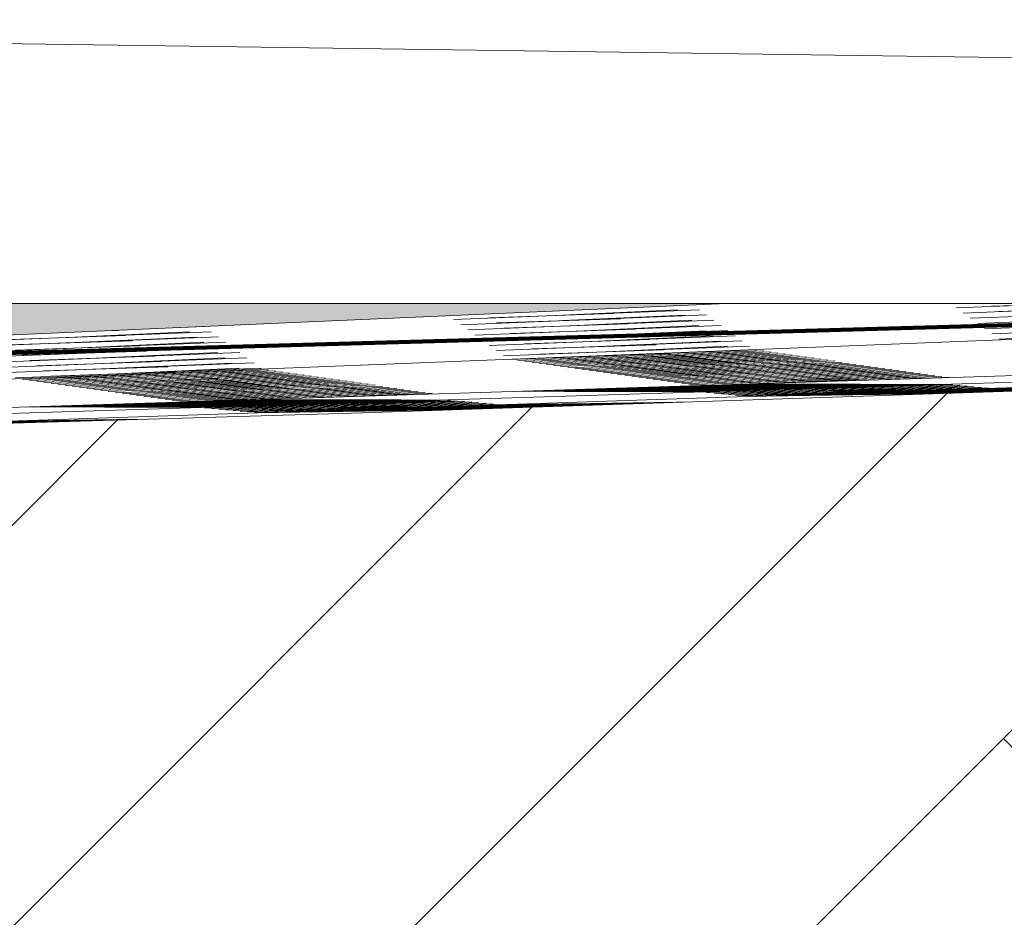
# Model space of a CAD drawing. Header units: metres. Extents: x -52 to 321, y -8 to 26.
# Tile 166 of 256: x 282.502 to 282.849, y -0.419 to -0.103. Entities that reach past the tile are written whole.
import ezdxf

# ---------------------------------------------------------------- set-up
doc = ezdxf.new("R2010")
doc.units = ezdxf.units.M
doc.header["$MEASUREMENT"] = 0
for name, color, linetype in [('10 Stützmauer', 7, 'Continuous'), ('60 Auffüllung gesamt', 7, 'Continuous'), ('60 Gelände 2D Übersicht', 7, 'Continuous')]:
    doc.layers.add(name, color=color, linetype=linetype)

msp = doc.modelspace()

# ---------------------------------------------------------------- hatches: boundary and pattern name
at = {"layer": '60 Auffüllung gesamt', "linetype": 'Continuous', "lineweight": 18, "true_color": 0xffa8a8}
h = msp.add_hatch(dxfattribs=at)
h.set_pattern_fill('Boden__gewachsen_0002', color=21, style=0, pattern_type=2)
h.set_pattern_definition([(45, (33626.11544, -0.00275), (-0.2121320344, 0.2121320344), []), (45, (33626.0447, 0.06797), (-0.424264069, 0.424264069), []), (45, (33625.974, 0.1387), (-0.424264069, 0.424264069), []), (135, (33625.9033, 0.20939), (0.07071067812, 0.07071067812), [0.3, -0.3])])
h.paths.add_polyline_path([(279.19613, -0.34259), (279.19613, -0.44259), (282.62319, -1.14889), (283.77986, -1.39228), (283.77986, -0.20275), (282.62319, -0.24124)])
at = {"layer": '60 Auffüllung gesamt', "linetype": 'Continuous', "lineweight": 0, "true_color": 0x000000}
for points in [[(282.49895, -0.20275), (282.49895, -0.21385), (282.5837, -0.21012), (282.5837, -0.20275)], [(282.5837, -0.20275), (282.5837, -0.21012), (282.65869, -0.20682), (282.65869, -0.20275)], [(282.72386, -0.20275), (282.65869, -0.20275), (282.65869, -0.20682), (282.72386, -0.20396)], [(282.7515, -0.20275), (282.72386, -0.20275), (282.72386, -0.20396)]]:
    msp.add_hatch(color=18, dxfattribs=at).paths.add_polyline_path(points)

# ---------------------------------------------------------------- linework, layer by layer
at = {"layer": '10 Stützmauer', "color": 7, "linetype": 'Continuous', "lineweight": 13}
msp.add_line((286.13517, -0.1625), (281.90185, -0.10275), dxfattribs=at)
at = {"layer": '60 Auffüllung gesamt', "color": 255, "linetype": 'Continuous', "lineweight": 18}
for p, q in [((279.9156, -0.32131), (283.65416, -0.20275)), ((280.2386, -0.31176), (283.74394, -0.20275)), ((280.41361, -0.30552), (282.7515, -0.20275)), ((281.21273, -0.28017), (283.17091, -0.20275)), ((282.30269, -0.25072), (283.74394, -0.20275)), ((282.49895, -0.20275), (282.5837, -0.20275)), ((282.5837, -0.20275), (282.65869, -0.20275)), ((282.65869, -0.20275), (282.72386, -0.20275)), ((282.72386, -0.20275), (282.7515, -0.20275)), ((282.7515, -0.20275), (283.17091, -0.20275)), ((282.83231, -0.2043), (282.87187, -0.20275)), ((282.83482, -0.20613), (282.92078, -0.20275)), ((282.83733, -0.20796), (282.92393, -0.20455)), ((282.84494, -0.2037), (282.87302, -0.20275)), ((282.84745, -0.20553), (282.89107, -0.20405)), ((282.65534, -0.20839), (282.74194, -0.20497)), ((282.65785, -0.21022), (282.74445, -0.2068)), ((282.66797, -0.20778), (282.71159, -0.2063)), ((282.69124, -0.20695), (282.73423, -0.20502)), ((282.69375, -0.20878), (282.73674, -0.20685)), ((282.83984, -0.20979), (282.92644, -0.20638)), ((282.55628, -0.21133), (282.56748, -0.21089)), ((282.66036, -0.21204), (282.74696, -0.20863)), ((282.66287, -0.21387), (282.74947, -0.21046)), ((282.67048, -0.20961), (282.7141, -0.20813)), ((282.673, -0.21144), (282.71661, -0.20996)), ((282.69626, -0.21061), (282.73925, -0.20868)), ((282.69877, -0.21244), (282.74176, -0.2105)), ((282.84235, -0.21162), (282.92896, -0.20821)), ((282.84487, -0.21345), (282.93147, -0.21003)), ((282.48339, -0.21613), (282.56999, -0.21271)), ((282.4859, -0.21796), (282.5725, -0.21454)), ((282.49602, -0.21552), (282.53964, -0.21404)), ((282.51929, -0.21469), (282.56228, -0.21276)), ((282.5218, -0.21652), (282.56479, -0.21459)), ((282.53273, -0.21236), (282.53713, -0.21221)), ((282.66538, -0.2157), (282.75198, -0.21229)), ((282.66789, -0.21753), (282.7545, -0.21412)), ((282.67551, -0.21327), (282.71912, -0.21179)), ((282.67802, -0.21509), (282.72163, -0.21362)), ((282.70128, -0.21427), (282.74427, -0.21233)), ((282.70379, -0.2161), (282.74678, -0.21416)), ((282.84738, -0.21528), (282.93398, -0.21186)), ((282.48841, -0.21978), (282.57501, -0.21637)), ((282.49092, -0.22161), (282.57753, -0.2182)), ((282.49854, -0.21735), (282.54215, -0.21587)), ((282.50105, -0.21918), (282.54466, -0.2177)), ((282.52431, -0.21835), (282.5673, -0.21642)), ((282.52682, -0.22018), (282.56981, -0.21824)), ((282.67041, -0.21936), (282.75701, -0.21595)), ((282.67292, -0.22119), (282.75952, -0.21778)), ((282.68053, -0.21692), (282.72415, -0.21545)), ((282.68304, -0.21875), (282.72666, -0.21727)), ((282.7063, -0.21793), (282.74929, -0.21599)), ((282.70882, -0.21975), (282.7518, -0.21782)), ((282.49344, -0.22344), (282.58004, -0.22003)), ((282.49595, -0.22527), (282.58255, -0.22186)), ((282.50356, -0.22101), (282.54717, -0.21953)), ((282.50607, -0.22283), (282.54969, -0.22136)), ((282.52933, -0.22201), (282.57232, -0.22007)), ((282.53185, -0.22384), (282.57483, -0.2219)), ((282.67543, -0.2225), (282.76203, -0.21908)), ((282.67794, -0.22286), (282.76454, -0.21943)), ((282.68045, -0.22321), (282.76705, -0.21979)), ((282.68296, -0.22357), (282.76956, -0.22015)), ((282.68547, -0.22393), (282.77208, -0.22051)), ((282.68555, -0.22058), (282.72917, -0.2191)), ((282.68799, -0.22429), (282.77459, -0.22086)), ((282.68807, -0.22197), (282.73168, -0.22031)), ((282.6905, -0.22464), (282.7771, -0.22122)), ((282.69058, -0.22233), (282.73419, -0.22066)), ((282.69301, -0.225), (282.77961, -0.22158)), ((282.69309, -0.22269), (282.7367, -0.22102)), ((282.69552, -0.22536), (282.78212, -0.22194)), ((282.6956, -0.22305), (282.73922, -0.22138)), ((282.69811, -0.2234), (282.74173, -0.22174)), ((282.71133, -0.22107), (282.75431, -0.21932)), ((282.71384, -0.22143), (282.75682, -0.21968)), ((282.71635, -0.22179), (282.75934, -0.22003)), ((282.71886, -0.22215), (282.76185, -0.22039)), ((282.72137, -0.22251), (282.76436, -0.22075)), ((282.72388, -0.22286), (282.76687, -0.22111)), ((282.72639, -0.22322), (282.76938, -0.22146)), ((282.7289, -0.22358), (282.77189, -0.22182)), ((282.49846, -0.2271), (282.58506, -0.22369)), ((282.50858, -0.22466), (282.5522, -0.22319)), ((282.51109, -0.22649), (282.55471, -0.22501)), ((282.53436, -0.22567), (282.57734, -0.22373)), ((282.69803, -0.22572), (282.78463, -0.22229)), ((282.70054, -0.22607), (282.78714, -0.22265)), ((282.70062, -0.22376), (282.74424, -0.22209)), ((282.70305, -0.22643), (282.78966, -0.22301)), ((282.70314, -0.22412), (282.74675, -0.22245)), ((282.70556, -0.22679), (282.79217, -0.22337)), ((282.70565, -0.22448), (282.74926, -0.22281)), ((282.70808, -0.22715), (282.79468, -0.22372)), ((282.70816, -0.22483), (282.75177, -0.22317)), ((282.71059, -0.2275), (282.79719, -0.22408)), ((282.71067, -0.22519), (282.75428, -0.22352)), ((282.7131, -0.22786), (282.7997, -0.22444)), ((282.71318, -0.22555), (282.7568, -0.22388)), ((282.71561, -0.22822), (282.80221, -0.2248)), ((282.71569, -0.22591), (282.75931, -0.22424)), ((282.71812, -0.22858), (282.80472, -0.22515)), ((282.7182, -0.22626), (282.76182, -0.2246)), ((282.72072, -0.22662), (282.76433, -0.22495)), ((282.72323, -0.22698), (282.76684, -0.22531)), ((282.73142, -0.22394), (282.7744, -0.22218)), ((282.73393, -0.22429), (282.77691, -0.22254)), ((282.73644, -0.22465), (282.77943, -0.2229)), ((282.73895, -0.22501), (282.78194, -0.22325)), ((282.74146, -0.22537), (282.78445, -0.22361)), ((282.74397, -0.22572), (282.78696, -0.22397)), ((282.74648, -0.22608), (282.78947, -0.22433)), ((282.74899, -0.22644), (282.79198, -0.22468)), ((282.7515, -0.2268), (282.79449, -0.22504)), ((282.75402, -0.22715), (282.797, -0.2254)), ((282.50097, -0.22893), (282.58757, -0.22552)), ((282.50348, -0.22952), (282.59008, -0.2261)), ((282.50599, -0.22988), (282.59259, -0.22646)), ((282.5085, -0.23023), (282.5951, -0.22681)), ((282.51101, -0.23059), (282.59762, -0.22717)), ((282.51353, -0.23095), (282.60013, -0.22753)), ((282.51361, -0.22832), (282.55722, -0.22684)), ((282.51604, -0.23131), (282.60264, -0.22789)), ((282.51612, -0.22899), (282.55973, -0.22733)), ((282.51855, -0.23167), (282.60515, -0.22824)), ((282.51863, -0.22935), (282.56224, -0.22769)), ((282.52106, -0.23202), (282.60766, -0.2286)), ((282.52114, -0.22971), (282.56476, -0.22804)), ((282.52365, -0.23007), (282.56727, -0.2284)), ((282.52616, -0.23042), (282.56978, -0.22876)), ((282.53687, -0.22749), (282.57985, -0.22556)), ((282.53938, -0.2281), (282.58237, -0.22634)), ((282.54189, -0.22845), (282.58488, -0.2267)), ((282.5444, -0.22881), (282.58739, -0.22706)), ((282.54691, -0.22917), (282.5899, -0.22741)), ((282.54942, -0.22953), (282.59241, -0.22777)), ((282.55193, -0.22988), (282.59492, -0.22813)), ((282.55445, -0.23024), (282.59743, -0.22849)), ((282.55696, -0.2306), (282.59994, -0.22884)), ((282.72063, -0.22893), (282.80723, -0.22551)), ((282.72314, -0.22929), (282.80975, -0.22587)), ((282.72566, -0.22965), (282.81226, -0.22623)), ((282.72574, -0.22734), (282.76935, -0.22567)), ((282.72817, -0.23001), (282.81477, -0.22659)), ((282.72825, -0.22769), (282.77187, -0.22603)), ((282.73068, -0.23036), (282.81728, -0.22694)), ((282.73076, -0.22805), (282.77438, -0.22638)), ((282.73319, -0.23072), (282.81979, -0.2273)), ((282.73327, -0.22841), (282.77689, -0.22674)), ((282.7357, -0.23108), (282.8223, -0.22766)), ((282.73579, -0.22877), (282.7794, -0.2271)), ((282.73821, -0.23144), (282.82481, -0.22802)), ((282.7383, -0.22912), (282.78191, -0.22746)), ((282.74081, -0.22948), (282.78442, -0.22782)), ((282.74332, -0.22984), (282.78694, -0.22817)), ((282.74583, -0.2302), (282.78945, -0.22853)), ((282.74834, -0.23055), (282.79196, -0.22889)), ((282.7511, -0.23138), (282.82733, -0.22837)), ((282.75653, -0.22751), (282.79951, -0.22576)), ((282.75904, -0.22787), (282.80203, -0.22611)), ((282.76155, -0.22823), (282.80454, -0.22647)), ((282.76406, -0.22858), (282.80705, -0.22683)), ((282.76657, -0.22894), (282.80956, -0.22719)), ((282.76908, -0.2293), (282.81207, -0.22754)), ((282.77159, -0.22966), (282.81458, -0.2279)), ((282.7741, -0.23001), (282.81709, -0.22826)), ((282.77662, -0.23037), (282.8196, -0.22862)), ((282.8097, -0.22953), (282.82984, -0.22873)), ((282.52357, -0.23238), (282.61017, -0.22896)), ((282.52608, -0.23274), (282.61268, -0.22932)), ((282.52859, -0.2331), (282.6152, -0.22967)), ((282.52868, -0.23078), (282.57229, -0.22912)), ((282.53111, -0.23345), (282.61771, -0.23003)), ((282.53119, -0.23114), (282.5748, -0.22947)), ((282.53362, -0.23381), (282.62022, -0.23039)), ((282.5337, -0.2315), (282.57731, -0.22983)), ((282.53613, -0.23417), (282.62273, -0.23075)), ((282.53621, -0.23186), (282.57983, -0.23019)), ((282.53864, -0.23453), (282.62524, -0.2311)), ((282.53872, -0.23221), (282.58234, -0.23055)), ((282.54115, -0.23488), (282.62775, -0.23146)), ((282.54123, -0.23257), (282.58485, -0.2309)), ((282.54366, -0.23524), (282.63026, -0.23182)), ((282.54375, -0.23293), (282.58736, -0.23126)), ((282.54617, -0.2356), (282.63278, -0.23218)), ((282.54626, -0.23329), (282.58987, -0.23162)), ((282.54877, -0.23364), (282.59238, -0.23198)), ((282.55128, -0.234), (282.5949, -0.23233)), ((282.55947, -0.23096), (282.60245, -0.2292)), ((282.56198, -0.23132), (282.60497, -0.22956)), ((282.56449, -0.23167), (282.60748, -0.22992)), ((282.567, -0.23203), (282.60999, -0.23027)), ((282.56951, -0.23239), (282.6125, -0.23063)), ((282.57202, -0.23275), (282.61501, -0.23099)), ((282.57453, -0.2331), (282.61752, -0.23135)), ((282.57705, -0.23346), (282.62003, -0.23171)), ((282.57956, -0.23382), (282.62254, -0.23206)), ((282.67677, -0.23378), (282.76337, -0.23103)), ((282.67928, -0.23378), (282.76588, -0.23104)), ((282.68179, -0.23379), (282.76839, -0.23104)), ((282.6843, -0.23379), (282.7709, -0.23105)), ((282.68681, -0.2338), (282.77341, -0.23105)), ((282.68932, -0.23381), (282.77592, -0.23106)), ((282.68942, -0.23337), (282.73303, -0.232)), ((282.69183, -0.23381), (282.77844, -0.23107)), ((282.69193, -0.23338), (282.73555, -0.232)), ((282.69434, -0.23382), (282.78095, -0.23107)), ((282.69444, -0.23338), (282.73806, -0.23201)), ((282.69686, -0.23382), (282.78346, -0.23108)), ((282.69695, -0.23339), (282.74057, -0.23202)), ((282.69937, -0.23383), (282.78597, -0.23108)), ((282.69947, -0.23339), (282.74308, -0.23202)), ((282.70188, -0.23384), (282.78848, -0.23109)), ((282.70198, -0.2334), (282.74559, -0.23203)), ((282.70439, -0.23384), (282.79099, -0.2311)), ((282.70449, -0.23341), (282.7481, -0.23203)), ((282.7069, -0.23385), (282.7935, -0.2311)), ((282.707, -0.23341), (282.75062, -0.23204)), ((282.70941, -0.23385), (282.79601, -0.23111)), ((282.70951, -0.23342), (282.75313, -0.23205)), ((282.71192, -0.23386), (282.79853, -0.23111)), ((282.71202, -0.23342), (282.75564, -0.23205)), ((282.71265, -0.23264), (282.75563, -0.23126)), ((282.71444, -0.23387), (282.80104, -0.23112)), ((282.71454, -0.23343), (282.75815, -0.23206)), ((282.71516, -0.23264), (282.75814, -0.23127)), ((282.71695, -0.23387), (282.80355, -0.23113)), ((282.71705, -0.23344), (282.76066, -0.23206)), ((282.71767, -0.23265), (282.76066, -0.23128)), ((282.71946, -0.23388), (282.80606, -0.23113)), ((282.71956, -0.23344), (282.76317, -0.23207)), ((282.72018, -0.23266), (282.76317, -0.23128)), ((282.72197, -0.23388), (282.80857, -0.23114)), ((282.72207, -0.23345), (282.76569, -0.23208)), ((282.72269, -0.23266), (282.76568, -0.23129)), ((282.72448, -0.23389), (282.81108, -0.23114)), ((282.72458, -0.23345), (282.7682, -0.23208)), ((282.7252, -0.23267), (282.76819, -0.23129)), ((282.72699, -0.2339), (282.81359, -0.23115)), ((282.72709, -0.23346), (282.77071, -0.23209)), ((282.72771, -0.23267), (282.7707, -0.2313)), ((282.7295, -0.2339), (282.81611, -0.23116)), ((282.72961, -0.23347), (282.77322, -0.23209)), ((282.73022, -0.23268), (282.77321, -0.23131)), ((282.73202, -0.23391), (282.81862, -0.23116)), ((282.73212, -0.23347), (282.77573, -0.2321)), ((282.73273, -0.23269), (282.77572, -0.23131)), ((282.73453, -0.23391), (282.82113, -0.23117)), ((282.73463, -0.23348), (282.77824, -0.2321)), ((282.73525, -0.23269), (282.77823, -0.23132)), ((282.73704, -0.23392), (282.82364, -0.23117)), ((282.73714, -0.23348), (282.78076, -0.23211)), ((282.73776, -0.2327), (282.78074, -0.23132)), ((282.73955, -0.23392), (282.82615, -0.23118)), ((282.73965, -0.23349), (282.78327, -0.23212)), ((282.74027, -0.2327), (282.78326, -0.23133)), ((282.74216, -0.23349), (282.78578, -0.23212)), ((282.74278, -0.23271), (282.78577, -0.23134)), ((282.74457, -0.23422), (282.83117, -0.23134)), ((282.74468, -0.2335), (282.78829, -0.23213)), ((282.74529, -0.23272), (282.78828, -0.23134)), ((282.74708, -0.23444), (282.83369, -0.23156)), ((282.74719, -0.23351), (282.7908, -0.23213)), ((282.7478, -0.23272), (282.79079, -0.23135)), ((282.74959, -0.23466), (282.8362, -0.23178)), ((282.7497, -0.23351), (282.79331, -0.23214)), ((282.75031, -0.23273), (282.7933, -0.23135)), ((282.75086, -0.23091), (282.79447, -0.22925)), ((282.75211, -0.23489), (282.83871, -0.23201)), ((282.75221, -0.23352), (282.79583, -0.23215)), ((282.75282, -0.23273), (282.79581, -0.23136)), ((282.75337, -0.23127), (282.79698, -0.2296)), ((282.75462, -0.23511), (282.84122, -0.23223)), ((282.75472, -0.23356), (282.79724, -0.23219)), ((282.75534, -0.23274), (282.79832, -0.23137)), ((282.75723, -0.23378), (282.80085, -0.23237)), ((282.75785, -0.23274), (282.80083, -0.23137)), ((282.76036, -0.23275), (282.80334, -0.23138)), ((282.76287, -0.23276), (282.80586, -0.23138)), ((282.76538, -0.23276), (282.80837, -0.23139)), ((282.76789, -0.23277), (282.81088, -0.23139)), ((282.7704, -0.23277), (282.81339, -0.2314)), ((282.77291, -0.23278), (282.8159, -0.23141)), ((282.77542, -0.23279), (282.81841, -0.23141)), ((282.77722, -0.23525), (282.86382, -0.23237)), ((282.77973, -0.23522), (282.86633, -0.23233)), ((282.78045, -0.23303), (282.82343, -0.23156)), ((282.78224, -0.23518), (282.86884, -0.2323)), ((282.78296, -0.23325), (282.82594, -0.23178)), ((282.78414, -0.23259), (282.82092, -0.23142)), ((282.78475, -0.23514), (282.87136, -0.23226)), ((282.78547, -0.23347), (282.82846, -0.232)), ((282.78727, -0.2351), (282.87387, -0.23222)), ((282.78798, -0.23369), (282.83097, -0.23222)), ((282.78808, -0.23247), (282.82866, -0.23118)), ((282.78978, -0.23507), (282.87638, -0.23218)), ((282.79229, -0.23503), (282.87889, -0.23215)), ((282.7948, -0.23499), (282.8814, -0.23211)), ((282.79728, -0.23219), (282.79834, -0.23215)), ((282.79731, -0.23495), (282.88391, -0.23207)), ((282.79982, -0.23492), (282.88642, -0.23203)), ((282.80233, -0.23488), (282.88894, -0.232)), ((282.80475, -0.22968), (282.82211, -0.22897)), ((282.80485, -0.23484), (282.89145, -0.23196)), ((282.80736, -0.2348), (282.89396, -0.23192)), ((282.80987, -0.23477), (282.89647, -0.23189)), ((282.81238, -0.23473), (282.89898, -0.23185)), ((282.81489, -0.23469), (282.90149, -0.23181)), ((282.8174, -0.23466), (282.904, -0.23177)), ((282.81991, -0.23462), (282.90651, -0.23174)), ((282.82242, -0.23458), (282.90903, -0.2317)), ((282.83067, -0.2338), (282.87366, -0.23236)), ((282.83318, -0.23376), (282.87617, -0.23232)), ((282.83569, -0.23372), (282.87868, -0.23229)), ((282.8382, -0.23369), (282.88119, -0.23225)), ((282.84071, -0.23365), (282.8837, -0.23221)), ((282.84322, -0.23361), (282.88621, -0.23217)), ((282.84574, -0.23357), (282.88872, -0.23214)), ((282.84825, -0.23354), (282.89123, -0.2321)), ((282.54869, -0.23596), (282.63529, -0.23253)), ((282.5512, -0.23631), (282.6378, -0.23289)), ((282.55371, -0.23667), (282.64031, -0.23325)), ((282.55379, -0.23436), (282.59741, -0.23269)), ((282.55622, -0.23703), (282.64282, -0.23361)), ((282.5563, -0.23472), (282.59992, -0.23305)), ((282.55873, -0.23739), (282.64533, -0.23396)), ((282.55882, -0.23507), (282.60243, -0.23341)), ((282.56133, -0.23543), (282.60494, -0.23376)), ((282.56384, -0.23579), (282.60745, -0.23412)), ((282.56635, -0.23615), (282.60997, -0.23448)), ((282.56886, -0.2365), (282.61248, -0.23484)), ((282.57137, -0.23686), (282.61499, -0.23519)), ((282.58207, -0.23418), (282.62505, -0.23242)), ((282.58458, -0.23453), (282.62757, -0.23278)), ((282.58709, -0.23489), (282.63008, -0.23314)), ((282.5896, -0.23525), (282.63259, -0.23349)), ((282.59211, -0.23561), (282.6351, -0.23385)), ((282.59462, -0.23596), (282.63761, -0.23421)), ((282.60302, -0.23608), (282.64012, -0.23457)), ((282.60461, -0.23603), (282.64784, -0.23432)), ((282.60681, -0.23596), (282.6175, -0.23555)), ((282.74206, -0.234), (282.78806, -0.23247)), ((282.75713, -0.23533), (282.84373, -0.23245)), ((282.75964, -0.23551), (282.84624, -0.23263)), ((282.75975, -0.23401), (282.80336, -0.23259)), ((282.76215, -0.23548), (282.84875, -0.23259)), ((282.76226, -0.23423), (282.80587, -0.23281)), ((282.76466, -0.23544), (282.85126, -0.23256)), ((282.76477, -0.23445), (282.80838, -0.23303)), ((282.76717, -0.2354), (282.85378, -0.23252)), ((282.76728, -0.23467), (282.8109, -0.23326)), ((282.76969, -0.23536), (282.85629, -0.23248)), ((282.76979, -0.23489), (282.81341, -0.23348)), ((282.7722, -0.23533), (282.8588, -0.23245)), ((282.7723, -0.23509), (282.81592, -0.23364)), ((282.77471, -0.23529), (282.86131, -0.23241)), ((282.77482, -0.23505), (282.81843, -0.23361)), ((282.77733, -0.23502), (282.82094, -0.23357)), ((282.77794, -0.23281), (282.78412, -0.23259)), ((282.77984, -0.23498), (282.82345, -0.23353)), ((282.78235, -0.23494), (282.82596, -0.2335)), ((282.78486, -0.2349), (282.82848, -0.23346)), ((282.78737, -0.23487), (282.83099, -0.23342)), ((282.78988, -0.23483), (282.8335, -0.23338)), ((282.79049, -0.23391), (282.83348, -0.23244)), ((282.7924, -0.23479), (282.83601, -0.23335)), ((282.793, -0.23413), (282.83599, -0.23266)), ((282.79491, -0.23475), (282.83852, -0.23331)), ((282.79551, -0.23432), (282.8385, -0.23288)), ((282.79742, -0.23472), (282.84103, -0.23327)), ((282.79802, -0.23428), (282.84101, -0.23285)), ((282.79993, -0.23468), (282.84355, -0.23323)), ((282.80054, -0.23425), (282.84352, -0.23281)), ((282.80244, -0.23464), (282.84606, -0.2332)), ((282.80305, -0.23421), (282.84603, -0.23277)), ((282.80495, -0.2346), (282.84857, -0.23316)), ((282.80556, -0.23417), (282.84854, -0.23273)), ((282.80747, -0.23457), (282.85108, -0.23312)), ((282.80807, -0.23413), (282.85106, -0.2327)), ((282.80998, -0.23453), (282.85359, -0.23308)), ((282.81058, -0.2341), (282.85357, -0.23266)), ((282.81249, -0.23449), (282.8561, -0.23305)), ((282.81309, -0.23406), (282.85608, -0.23262)), ((282.815, -0.23446), (282.85862, -0.23301)), ((282.8156, -0.23402), (282.85859, -0.23258)), ((282.81751, -0.23442), (282.86113, -0.23297)), ((282.81811, -0.23398), (282.8611, -0.23255)), ((282.82002, -0.23438), (282.86364, -0.23293)), ((282.82062, -0.23395), (282.86361, -0.23251)), ((282.82254, -0.23434), (282.86615, -0.2329)), ((282.82314, -0.23391), (282.86612, -0.23247)), ((282.82505, -0.23431), (282.86866, -0.23286)), ((282.82565, -0.23387), (282.86863, -0.23244)), ((282.82756, -0.23427), (282.87117, -0.23282)), ((282.82816, -0.23383), (282.87114, -0.2324)), ((282.83007, -0.23423), (282.87369, -0.23279)), ((282.83258, -0.23419), (282.8762, -0.23275)), ((282.83509, -0.23416), (282.87871, -0.23271)), ((282.50482, -0.23927), (282.59142, -0.23653)), ((282.50733, -0.23928), (282.59393, -0.23653)), ((282.50984, -0.23928), (282.59644, -0.23654)), ((282.51235, -0.23929), (282.59895, -0.23654)), ((282.51486, -0.23929), (282.60146, -0.23655)), ((282.51737, -0.2393), (282.60398, -0.23656)), ((282.51747, -0.23887), (282.56109, -0.23749)), ((282.51989, -0.23931), (282.60649, -0.23656)), ((282.51998, -0.23887), (282.5636, -0.2375)), ((282.5224, -0.23931), (282.609, -0.23657)), ((282.5225, -0.23888), (282.56611, -0.2375)), ((282.52491, -0.23932), (282.61151, -0.23657)), ((282.52501, -0.23888), (282.56862, -0.23751)), ((282.52742, -0.23932), (282.61402, -0.23658)), ((282.52752, -0.23889), (282.57113, -0.23752)), ((282.52993, -0.23933), (282.61653, -0.23658)), ((282.53003, -0.23889), (282.57364, -0.23752)), ((282.53244, -0.23934), (282.61904, -0.23659)), ((282.53254, -0.2389), (282.57616, -0.23753)), ((282.53495, -0.23934), (282.62155, -0.2366)), ((282.53505, -0.23891), (282.57867, -0.23753)), ((282.53746, -0.23935), (282.62407, -0.2366)), ((282.53757, -0.23891), (282.58118, -0.23754)), ((282.53998, -0.23935), (282.62658, -0.23661)), ((282.54008, -0.23892), (282.58369, -0.23755)), ((282.5407, -0.23813), (282.58368, -0.23676)), ((282.54249, -0.23936), (282.62909, -0.23661)), ((282.54259, -0.23892), (282.5862, -0.23755)), ((282.54321, -0.23814), (282.5862, -0.23677)), ((282.545, -0.23937), (282.6316, -0.23662)), ((282.5451, -0.23893), (282.58871, -0.23756)), ((282.54572, -0.23814), (282.58871, -0.23677)), ((282.54751, -0.23937), (282.63411, -0.23663)), ((282.54761, -0.23894), (282.59123, -0.23756)), ((282.54823, -0.23815), (282.59122, -0.23678)), ((282.55002, -0.23938), (282.63662, -0.23663)), ((282.55012, -0.23894), (282.59374, -0.23757)), ((282.55074, -0.23816), (282.59373, -0.23678)), ((282.55253, -0.23938), (282.63913, -0.23664)), ((282.55263, -0.23895), (282.59625, -0.23758)), ((282.55325, -0.23816), (282.59624, -0.23679)), ((282.55504, -0.23939), (282.64165, -0.23664)), ((282.55515, -0.23895), (282.59876, -0.23758)), ((282.55576, -0.23817), (282.59875, -0.23679)), ((282.55756, -0.2394), (282.64416, -0.23665)), ((282.55766, -0.23896), (282.60127, -0.23759)), ((282.55828, -0.23817), (282.60126, -0.2368)), ((282.56007, -0.2394), (282.64667, -0.23666)), ((282.56017, -0.23897), (282.60378, -0.23759)), ((282.56079, -0.23818), (282.60377, -0.23681)), ((282.56258, -0.23941), (282.64918, -0.23666)), ((282.56268, -0.23897), (282.6063, -0.2376)), ((282.5633, -0.23819), (282.60629, -0.23681)), ((282.56509, -0.23943), (282.57641, -0.23905)), ((282.56519, -0.23898), (282.60881, -0.23761)), ((282.56581, -0.23819), (282.6088, -0.23682)), ((282.5676, -0.23965), (282.6542, -0.23677)), ((282.5677, -0.23898), (282.61132, -0.23761)), ((282.56832, -0.2382), (282.61131, -0.23682)), ((282.57011, -0.23987), (282.65671, -0.23699)), ((282.57022, -0.23899), (282.61383, -0.23762)), ((282.57083, -0.2382), (282.61382, -0.23683)), ((282.57262, -0.24009), (282.65923, -0.23721)), ((282.57273, -0.239), (282.61634, -0.23762)), ((282.57334, -0.23821), (282.61633, -0.23684)), ((282.57514, -0.24031), (282.66174, -0.23743)), ((282.57524, -0.239), (282.61885, -0.23763)), ((282.57585, -0.23822), (282.61884, -0.23684)), ((282.57643, -0.23905), (282.65169, -0.23667)), ((282.57765, -0.24054), (282.66425, -0.23766)), ((282.57775, -0.23901), (282.62137, -0.23763)), ((282.57836, -0.23822), (282.62135, -0.23685)), ((282.58016, -0.24076), (282.66676, -0.23788)), ((282.58026, -0.23921), (282.62388, -0.2378)), ((282.58088, -0.23823), (282.62386, -0.23685)), ((282.58267, -0.24098), (282.66927, -0.2381)), ((282.58277, -0.23943), (282.62639, -0.23802)), ((282.58339, -0.23823), (282.62637, -0.23686)), ((282.58518, -0.2412), (282.67178, -0.23832)), ((282.58529, -0.23966), (282.6289, -0.23824)), ((282.5859, -0.23824), (282.62889, -0.23687)), ((282.58769, -0.24126), (282.67429, -0.23838)), ((282.5878, -0.23988), (282.63141, -0.23846)), ((282.58841, -0.23825), (282.6314, -0.23687)), ((282.5902, -0.24122), (282.67681, -0.23834)), ((282.59031, -0.2401), (282.63392, -0.23868)), ((282.59092, -0.23825), (282.63391, -0.23688)), ((282.59271, -0.24119), (282.67932, -0.2383)), ((282.59282, -0.24032), (282.63644, -0.23891)), ((282.59343, -0.23826), (282.63642, -0.23688)), ((282.59523, -0.24115), (282.68183, -0.23827)), ((282.59533, -0.24054), (282.63895, -0.23913)), ((282.59594, -0.23826), (282.63893, -0.23689)), ((282.59774, -0.24111), (282.68434, -0.23823)), ((282.59845, -0.23827), (282.64144, -0.2369)), ((282.60025, -0.24107), (282.68685, -0.23819)), ((282.60096, -0.23827), (282.64395, -0.2369)), ((282.60276, -0.24104), (282.68936, -0.23815)), ((282.60348, -0.23846), (282.64646, -0.23699)), ((282.60527, -0.241), (282.69187, -0.23812)), ((282.60538, -0.24076), (282.64899, -0.23932)), ((282.60599, -0.23868), (282.64897, -0.23721)), ((282.60778, -0.24096), (282.69438, -0.23808)), ((282.60789, -0.24072), (282.65151, -0.23928)), ((282.6085, -0.2389), (282.65149, -0.23743)), ((282.61029, -0.24092), (282.6969, -0.23804)), ((282.6104, -0.24069), (282.65402, -0.23924)), ((282.61101, -0.23912), (282.654, -0.23765)), ((282.61281, -0.24089), (282.69941, -0.238)), ((282.61291, -0.24065), (282.65653, -0.2392)), ((282.61352, -0.23934), (282.65651, -0.23787)), ((282.61532, -0.24085), (282.70192, -0.23797)), ((282.61543, -0.24061), (282.65904, -0.23917)), ((282.61603, -0.23956), (282.65902, -0.23809)), ((282.61783, -0.24081), (282.70443, -0.23793)), ((282.61794, -0.24057), (282.66155, -0.23913)), ((282.61854, -0.23978), (282.66153, -0.23831)), ((282.62034, -0.24077), (282.70694, -0.23789)), ((282.62045, -0.24054), (282.66406, -0.23909)), ((282.62105, -0.24), (282.66404, -0.23853)), ((282.62285, -0.24074), (282.70945, -0.23786)), ((282.62296, -0.2405), (282.66658, -0.23905)), ((282.62357, -0.24007), (282.66655, -0.23863)), ((282.62536, -0.2407), (282.71196, -0.23782)), ((282.62547, -0.24046), (282.66909, -0.23902)), ((282.62608, -0.24003), (282.66906, -0.23859)), ((282.62787, -0.24066), (282.71448, -0.23778)), ((282.62798, -0.24043), (282.6716, -0.23898)), ((282.62859, -0.23999), (282.67157, -0.23855)), ((282.63039, -0.24063), (282.71699, -0.23774)), ((282.6305, -0.24039), (282.67411, -0.23894)), ((282.6311, -0.23995), (282.67409, -0.23852)), ((282.6329, -0.24059), (282.7195, -0.23771)), ((282.63301, -0.24035), (282.67662, -0.2389)), ((282.63361, -0.23992), (282.6766, -0.23848)), ((282.63541, -0.24055), (282.72201, -0.23767)), ((282.63552, -0.24031), (282.67913, -0.23887)), ((282.63612, -0.23988), (282.67911, -0.23844)), ((282.63792, -0.24051), (282.72452, -0.23763)), ((282.63803, -0.24028), (282.68165, -0.23883)), ((282.63863, -0.23984), (282.68162, -0.23841)), ((282.64043, -0.24048), (282.72703, -0.23759)), ((282.64054, -0.24024), (282.68416, -0.23879)), ((282.64114, -0.2398), (282.68413, -0.23837)), ((282.64294, -0.24044), (282.72954, -0.23756)), ((282.64305, -0.2402), (282.68667, -0.23876)), ((282.64365, -0.23977), (282.68664, -0.23833)), ((282.64545, -0.2404), (282.73206, -0.23752)), ((282.64556, -0.24016), (282.68918, -0.23872)), ((282.64616, -0.23973), (282.68915, -0.23829)), ((282.64796, -0.24036), (282.73457, -0.23748)), ((282.64808, -0.24013), (282.69169, -0.23868)), ((282.64868, -0.23969), (282.69166, -0.23826)), ((282.65048, -0.24033), (282.73708, -0.23744)), ((282.65059, -0.24009), (282.6942, -0.23864)), ((282.65119, -0.23966), (282.69417, -0.23822)), ((282.6531, -0.24005), (282.69671, -0.23861)), ((282.6537, -0.23962), (282.69669, -0.23818)), ((282.65561, -0.24001), (282.69923, -0.23857)), ((282.65621, -0.23958), (282.6992, -0.23814)), ((282.65812, -0.23998), (282.70174, -0.23853)), ((282.65872, -0.23954), (282.70171, -0.23811)), ((282.66063, -0.23994), (282.70425, -0.23849)), ((282.66123, -0.23951), (282.70422, -0.23807)), ((282.66315, -0.2399), (282.70676, -0.23846)), ((282.66374, -0.23947), (282.70673, -0.23803)), ((282.66625, -0.23943), (282.70924, -0.23799)), ((282.66877, -0.23939), (282.71175, -0.23796)), ((282.67128, -0.23936), (282.71426, -0.23792)), ((282.67379, -0.23932), (282.71677, -0.23788)), ((282.6763, -0.23928), (282.71929, -0.23785)), ((282.67881, -0.23924), (282.7218, -0.23781)), ((282.68132, -0.23921), (282.72431, -0.23777)), ((282.68383, -0.23917), (282.72682, -0.23773)), ((282.68634, -0.23913), (282.72933, -0.2377)), ((282.59784, -0.24076), (282.64146, -0.23935)), ((282.60036, -0.24084), (282.64397, -0.23939)), ((282.60287, -0.2408), (282.64648, -0.23935)), ((282.41826, -0.24697), (282.50486, -0.24409)), ((282.42077, -0.24693), (282.50737, -0.24405)), ((282.42328, -0.24689), (282.50988, -0.24401)), ((282.42579, -0.24686), (282.51239, -0.24397)), ((282.4283, -0.24682), (282.5149, -0.24394)), ((282.43081, -0.24678), (282.51741, -0.2439)), ((282.43332, -0.24674), (282.51993, -0.24386)), ((282.43584, -0.24671), (282.52244, -0.24382)), ((282.43835, -0.24667), (282.52495, -0.24379)), ((282.44091, -0.24663), (282.52746, -0.24375)), ((282.45337, -0.24626), (282.52997, -0.24371)), ((282.46166, -0.24566), (282.50465, -0.24423)), ((282.46417, -0.24562), (282.50716, -0.24419)), ((282.46584, -0.24589), (282.53248, -0.24368)), ((282.46668, -0.24559), (282.50967, -0.24415)), ((282.46919, -0.24555), (282.51218, -0.24411)), ((282.47171, -0.24551), (282.51469, -0.24408)), ((282.47422, -0.24548), (282.5172, -0.24404)), ((282.47673, -0.24544), (282.51972, -0.244)), ((282.47821, -0.24553), (282.50467, -0.24465)), ((282.4783, -0.24552), (282.53499, -0.24364)), ((282.47924, -0.2454), (282.52223, -0.24396)), ((282.48175, -0.24536), (282.52474, -0.24393)), ((282.48426, -0.24533), (282.52725, -0.24389)), ((282.49051, -0.24516), (282.52976, -0.24385)), ((282.49077, -0.24516), (282.53751, -0.2436)), ((282.49104, -0.24515), (282.50719, -0.24461)), ((282.50263, -0.24481), (282.53227, -0.24382)), ((282.50323, -0.24479), (282.54002, -0.24356)), ((282.50388, -0.24477), (282.5097, -0.24458)), ((282.51474, -0.24445), (282.53478, -0.24378)), ((282.5157, -0.24442), (282.54253, -0.24353)), ((282.52686, -0.24409), (282.53729, -0.24374)), ((282.52816, -0.24405), (282.54504, -0.24349)), ((282.53898, -0.24373), (282.5398, -0.2437)), ((282.54063, -0.24368), (282.54755, -0.24345))]:
    msp.add_line(p, q, dxfattribs=at)
at = {"layer": '60 Auffüllung gesamt', "color": 7, "linetype": 'Continuous', "lineweight": 18, "flags": 128}
msp.add_lwpolyline([(283.77986, -0.20275), (282.62319, -0.24124), (279.19613, -0.34259)], dxfattribs=at)
at = {"layer": '60 Gelände 2D Übersicht', "color": 252, "linetype": 'Continuous', "lineweight": 18, "true_color": 0x949494}
msp.add_line((281.90084, -0.10275), (288.66896, -0.19827), dxfattribs=at)
at = {"layer": '60 Gelände 2D Übersicht', "color": 7, "linetype": 'Continuous', "lineweight": 100}
msp.add_line((283.42059, -0.19448), (279.12883, -0.31429), dxfattribs=at)

doc.saveas('drawing.dxf')
